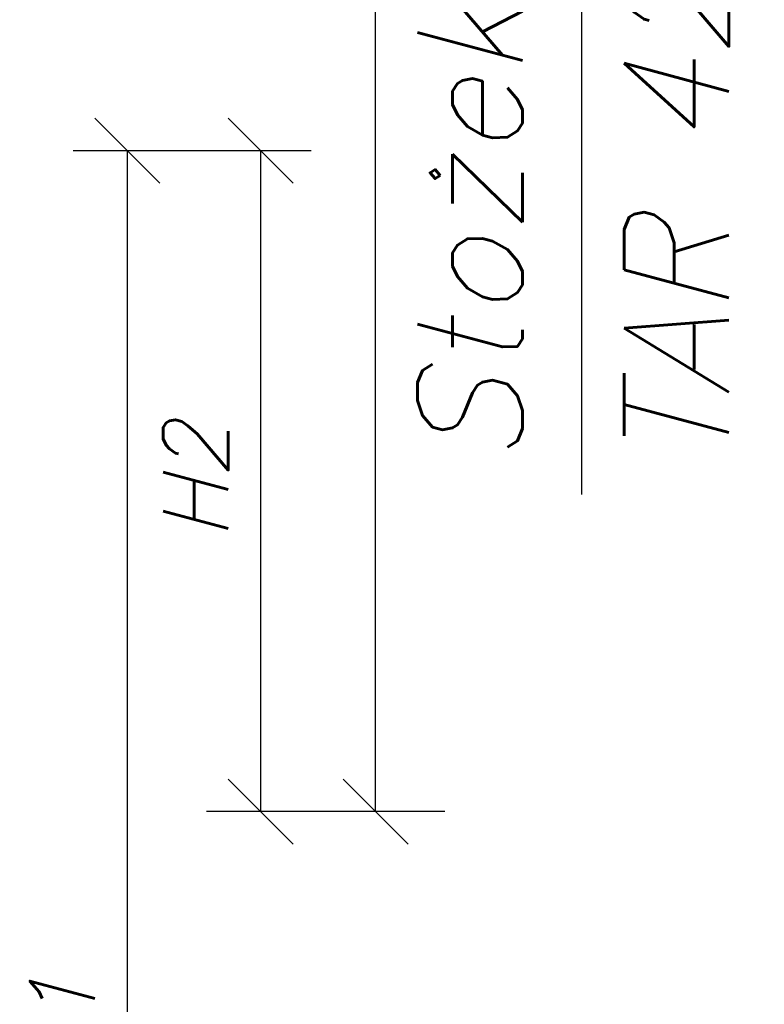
# Model space of a CAD drawing. Extents: x -92 to 107, y -193 to 75.
# Tile 2 of 10: x -92 to -58, y -119 to -74. Entities that reach past the tile are written whole.
import ezdxf

# ---------------------------------------------------------------- set-up
doc = ezdxf.new("R2010")
doc.units = 0
doc.header["$LTSCALE"] = 10
doc.header["$MEASUREMENT"] = 0
doc.layers.get('0').update_dxf_attribs({"linetype": 'CONTINUOUS'})
doc.styles.add('GOST', font='simplex.shx', dxfattribs={"oblique": 15})
doc.styles.get("Standard").update_dxf_attribs({"font": 'TXT1'})
doc.dimstyles.get("Standard").update_dxf_attribs({"dimtxt": 0.18, "dimasz": 0.18, "dimexe": 0.18, "dimexo": 0.0625, "dimgap": 0.09, "dimtad": 0, "dimtih": 1, "dimtoh": 1, "dimdec": 4, "dimzin": 0, "dimdsep": 46, "dimtxsty": 'Standard', "dimcen": 0.09, "dimadec": 0, "dimazin": 0, "dimtfac": 1, "dimtdec": 4, "dimtofl": 0, "dimtmove": 0, "dimatfit": 3, "dimfxl": 1, "dimtolj": 1, "dimtzin": 0, "dimarcsym": 0})

# ---------------------------------------------------------------- blocks, each defined once
blk = doc.blocks.new('_OBLIQUE')
at = {"color": 0, "linetype": 'ByBlock'}
blk.add_line((-0.5, -0.5), (0.5, 0.5), dxfattribs=at)
blk = doc.blocks.new('*D8')
at = {"linetype": 'Continuous', "lineweight": -2}
for p, q in [((-50.658, 14.498), (-78.208, 14.498)), ((-75.708, -110.165), (-75.708, 14.498)), ((-72.507, -110.165), (-78.208, -110.165))]:
    blk.add_line(p, q, dxfattribs=at)
at = {"lineweight": -2, "xscale": 3, "yscale": 3, "zscale": 3}
for p, rotation in [((-75.708, 14.498), 90), ((-75.708, -110.165), 270)]:
    blk.add_blockref('_OBLIQUE', p, dxfattribs=dict(at, rotation=rotation))
at = {"linetype": 'Continuous', "insert": (-78.708, -47.833), "char_height": 3, "attachment_point": 5, "rotation": 90, "style": 'GOST'}
blk.add_mtext('\\A1;H3', dxfattribs=at)
blk = doc.blocks.new('*D9')
at = {"linetype": 'Continuous', "lineweight": -2}
for p, q in [((-81.011, -79.673), (-89.661, -79.673)), ((-87.161, -160.987), (-87.161, -79.673)), ((-66.868, -160.987), (-89.661, -160.987))]:
    blk.add_line(p, q, dxfattribs=at)
at = {"lineweight": -2, "xscale": 3, "yscale": 3, "zscale": 3}
for p, rotation in [((-87.161, -79.673), 90), ((-87.161, -160.987), 270)]:
    blk.add_blockref('_OBLIQUE', p, dxfattribs=dict(at, rotation=rotation))
at = {"linetype": 'Continuous', "insert": (-90.161, -120.33), "char_height": 3, "attachment_point": 5, "rotation": 90, "style": 'GOST'}
blk.add_mtext('\\A1;H1', dxfattribs=at)
blk = doc.blocks.new('*D10')
at = {"linetype": 'Continuous', "lineweight": -2}
for p, q in [((-78.689, -79.673), (-83.511, -79.673)), ((-81.011, -110.165), (-81.011, -79.673)), ((-72.507, -110.165), (-83.511, -110.165))]:
    blk.add_line(p, q, dxfattribs=at)
at = {"lineweight": -2, "xscale": 3, "yscale": 3, "zscale": 3}
for p, rotation in [((-81.011, -79.673), 90), ((-81.011, -110.165), 270)]:
    blk.add_blockref('_OBLIQUE', p, dxfattribs=dict(at, rotation=rotation))
at = {"linetype": 'Continuous', "insert": (-84.011, -94.919), "char_height": 3, "attachment_point": 5, "rotation": 90, "style": 'GOST'}
blk.add_mtext('\\A1;H2', dxfattribs=at)

msp = doc.modelspace()

# ---------------------------------------------------------------- texts
at = {"linetype": 'Continuous', "style": 'GOST', "oblique": 15}
for s, p in [('Stożek odciążający', (-68.938, -94.151)), ('TAR 425 pod pokrywę', (-59.405, -94.333))]:
    msp.add_text(s, height=4.83308, rotation=90, dxfattribs=at).set_placement(p)

# ---------------------------------------------------------------- dimensions: what is measured, and where the dimension line sits
at = {"linetype": 'Continuous'}
for base, p1, p2, text, picture, middle in [((-75.708, 14.498), (-72.507, -110.165), (-50.658, 14.498), 'H3', '*D8', (-78.708, -47.833)), ((-87.161, -79.673), (-66.868, -160.987), (-81.011, -79.673), 'H1', '*D9', (-90.161, -120.33)), ((-81.011, -79.673), (-72.507, -110.165), (-78.689, -79.673), 'H2', '*D10', (-84.011, -94.919))]:
    dim = msp.add_linear_dim(base=base, p1=p1, p2=p2, angle=90, text=text, dimstyle='Standard', override={"dimtxt": 3, "dimasz": 3, "dimexe": 2.5, "dimexo": 0, "dimtih": 0, "dimtoh": 0, "dimdec": 2, "dimzin": 8, "dimtxsty": 'GOST', "dimblk1": 'OBLIQUE', "dimblk2": 'OBLIQUE', "dimsah": 1, "dimclrd": 256, "dimclre": 256, "dimclrt": 256, "dimtfac": 0.6667, "dimtdec": 2, "dimtofl": 1, "dimtvp": 1, "dimtzin": 8}, dxfattribs=at)
    dim.commit()
    dim.dimension.update_dxf_attribs({"geometry": picture, "text_midpoint": middle})

# ---------------------------------------------------------------- leaders
msp.add_leader([(-61.215, -2.654), (-66.213, -10.54), (-66.213, -95.528)], dimstyle='Standard', override={"dimtxt": 4, "dimasz": 3, "dimexe": 2.5, "dimexo": 0, "dimtih": 0, "dimtoh": 0, "dimdec": 2, "dimzin": 8, "dimtxsty": 'GOST', "dimclrd": 256, "dimclre": 1, "dimclrt": 1, "dimtfac": 0.6667, "dimtdec": 2, "dimtofl": 1, "dimtvp": 1, "dimtzin": 8}, dxfattribs=at)

doc.saveas('drawing.dxf')
